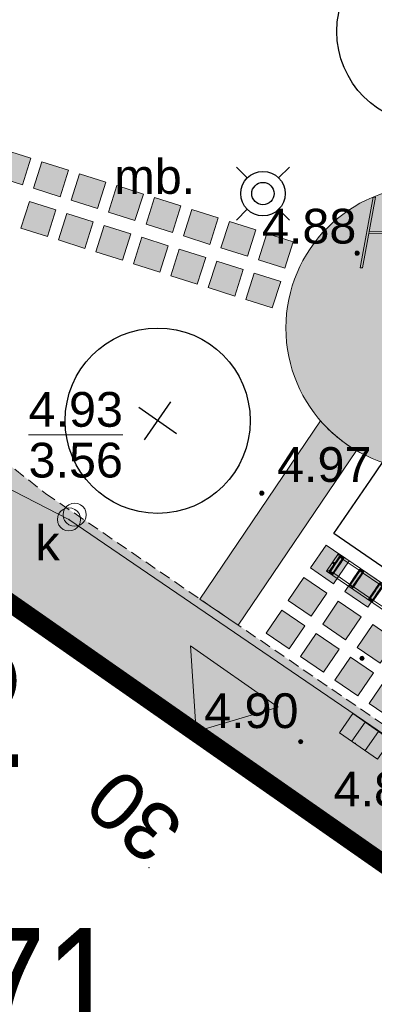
# Model space of a CAD drawing. Extents: x 5477758 to 5478333, y 5918235 to 5918502.
# Tile 52 of 130: x 5477919 to 5477927, y 5918360 to 5918381. Entities that reach past the tile are written whole.
import ezdxf
from ezdxf.enums import TextEntityAlignment as Align

# ---------------------------------------------------------------- set-up
doc = ezdxf.new("R2010")
doc.units = 0
doc.header["$LTSCALE"] = 0.25
doc.header["$PDSIZE"] = 0.75
doc.linetypes.add('budynki akt$0$DASHED', pattern=[19.05, 12.7, -6.35])
doc.linetypes.add('PRZER2-1', pattern=[3, 2, -1])
doc.layers.get('0').update_dxf_attribs({"linetype": 'CONTINUOUS', "lineweight": 13})
for name, color, linetype, lineweight in [('000_wejscia do budynków', 7, 'CONTINUOUS', 0), ('000_wymiarowanie ', 7, 'CONTINUOUS', 0), ('0_NAWIERZCHNIA MINERALNA', 43, 'CONTINUOUS', 0), ('0_NAWIERZCHNIA UTWARDZONA_CHODNIK', 254, 'CONTINUOUS', 0), ('0_podziały zieleni średniowysokiej i nasadzeń niskich', 7, 'CONTINUOUS', 0), ('0_PROJEKTOWANE ZABAWKI', 7, 'CONTINUOUS', 0), ('A_GRANICA OPRACOWANIA', 7, 'CONTINUOUS', 0), ('E_osw', 5, 'CONTINUOUS', 30), ('GEPADR', 252, 'CONTINUOUS', 18), ('GEPADR_O', 252, 'CONTINUOUS', 18), ('GESBZO', 252, 'CONTINUOUS', 50), ('GSPPRB', 252, 'CONTINUOUS', 20), ('GSSKOD', 252, 'PRZER2-1', 18), ('GSSKOD_O', 252, 'PRZER2-1', 18), ('GULKPR', 252, 'CONTINUOUS', 18), ('GUPIWZ', 252, 'CONTINUOUS', 18), ('GUPIWZ_O', 252, 'CONTINUOUS', 18), ('GUPKKS', 252, 'CONTINUOUS', 18), ('GUPKSD', 252, 'CONTINUOUS', 18), ('GUPPRZ', 252, 'CONTINUOUS', 18), ('GUPPRZ_O', 252, 'CONTINUOUS', 18), ('OT_Rzedna', 252, 'CONTINUOUS', 18), ('wysokosci', 252, 'CONTINUOUS', 18), ('ZZ_numer-inwentaryzacyjny', 5, 'CONTINUOUS', 25)]:
    doc.layers.add(name, color=color, linetype=linetype, lineweight=lineweight)
doc.layers.add('ZZ_PROJ-drzewa', color=7, linetype='CONTINUOUS')
doc.layers.add('ZZ_PROJ-obrys-rabaty', color=7, linetype='CONTINUOUS')
doc.styles.add('GEO-INFO', font='arial.ttf')
doc.styles.add('zielen', font='ARIALN.TTF', dxfattribs={"height": 2.5})

# ---------------------------------------------------------------- blocks, each defined once
blk = doc.blocks.new('POINT')
at = {"color": 0}
blk.add_point((0, 0), dxfattribs=at)
blk = doc.blocks.new('SUUS05')
at = {"color": 0}
blk.add_lwpolyline([(0.5, -0.25), (-0.5, -0.25), (-0.5, 0.25), (0.5, 0.25)], close=True, dxfattribs=at)
for points in [[(-0.175, -0.25), (-0.175, 0.25)], [(0.175, -0.25), (0.175, 0.25)]]:
    blk.add_lwpolyline(points, dxfattribs=at)
blk = doc.blocks.new('OTRN')
at = {"linetype": 'Continuous', "lineweight": 13}
blk.add_hatch(color=0, dxfattribs=at).paths.add_polyline_path([(0, -0.091, 1), (0, 0.091, 1)])
at = {"color": 0, "linetype": 'Continuous', "lineweight": 13}
blk.add_circle((0, 0), 0.0906, dxfattribs=at)
blk = doc.blocks.new('OKRAG_PELNY')
at = {"color": 0}
blk.add_lwpolyline([(0, 0.5), (0.12941, 0.482963), (0.25, 0.433013), (0.353553, 0.353553), (0.433013, 0.25), (0.482963, 0.12941), (0.5, 0), (0.482963, -0.12941), (0.433013, -0.25), (0.353553, -0.353553), (0.25, -0.433013), (0.12941, -0.482963), (0, -0.5), (-0.12941, -0.482963), (-0.25, -0.433013), (-0.353553, -0.353553), (-0.433013, -0.25), (-0.482963, -0.12941), (-0.5, 0), (-0.482963, 0.12941), (-0.433013, 0.25), (-0.353553, 0.353553), (-0.25, 0.433013), (-0.12941, 0.482963)], close=True, dxfattribs=at)
blk = doc.blocks.new('zw$2EFF')
at = {"lineweight": 18}
blk.add_hatch(color=256, dxfattribs=at).paths.add_polyline_path([(-0.771, 0.963), (0, 0), (0.77, 0.963)])
blk.add_lwpolyline([(-0.771, 0.963), (0.77, 0.963), (0, 0), (-0.771, 0.963)], dxfattribs=at)
blk = doc.blocks.new('zw$76AF')
at = {"color": 0}
for p, q in [((-227.1, 43.6), (-226.7, 43.2)), ((-227.1, 43.6), (-227.1, -2.4)), ((-226.7, 43.2), (-227.1, 43.6)), ((-50.9, 43.6), (-227.1, 43.6)), ((-222.5, 39), (-226.7, 43.2)), ((-226.7, 43.2), (-222.5, 39)), ((-51.3, 43.2), (-55.5, 39)), ((-55.5, 39), (-51.3, 43.2)), ((-51.3, 43.2), (-50.9, 43.6)), ((-50.9, 43.6), (-51.3, 43.2)), ((-50.9, -2.4), (-50.9, 43.6)), ((-222.5, 39), (-222.2, 38.7)), ((-222.2, 38.7), (-222.5, 39)), ((-222.2, 40.6), (-222.2, 28)), ((-222.2, 28), (-222.2, 21.7)), ((-222.2, 6.9), (-222.2, 21.7)), ((-220, 40.6), (-220, 41.4)), ((-214, 41.4), (-220, 41.4)), ((-220, 28), (-220, 40.6)), ((-214, 39.8), (-220, 39.8)), ((-214, 38.6), (-220, 38.6)), ((-220, 21.7), (-220, 28)), ((-220, 6.9), (-220, 21.7)), ((-214, 41.4), (-214, 40.6)), ((-214, 40.6), (-214, 28)), ((-214, 28), (-214, 21.7)), ((-214, 6.9), (-214, 21.7)), ((-211.8, 28), (-211.8, 40.6)), ((-170.2, 38.6), (-211.8, 38.6)), ((-211.8, 21.7), (-211.8, 28)), ((-211.8, 6.9), (-211.8, 21.7)), ((-170.2, 40.6), (-170.2, 28)), ((-170.2, 28), (-170.2, 21.7)), ((-170.2, 6.9), (-170.2, 21.7)), ((-168, 40.6), (-168, 41.4)), ((-162, 41.4), (-168, 41.4)), ((-168, 28), (-168, 40.6)), ((-162, 39.8), (-168, 39.8)), ((-162, 38.6), (-168, 38.6)), ((-168, 21.7), (-168, 28)), ((-168, 6.9), (-168, 21.7)), ((-162, 41.4), (-162, 40.6)), ((-162, 40.6), (-162, 28)), ((-162, 28), (-162, 21.7)), ((-162, 6.9), (-162, 21.7)), ((-159.8, 28), (-159.8, 40.6)), ((-118.2, 38.6), (-159.8, 38.6)), ((-159.8, 21.7), (-159.8, 28)), ((-159.8, 6.9), (-159.8, 21.7)), ((-118.2, 40.6), (-118.2, 28)), ((-118.2, 28), (-118.2, 21.7)), ((-118.2, 6.9), (-118.2, 21.7)), ((-116, 40.6), (-116, 41.4)), ((-110, 41.4), (-116, 41.4)), ((-116, 28), (-116, 40.6)), ((-110, 39.8), (-116, 39.8)), ((-110, 38.6), (-116, 38.6)), ((-116, 21.7), (-116, 28)), ((-116, 6.9), (-116, 21.7)), ((-110, 41.4), (-110, 40.6)), ((-110, 40.6), (-110, 28)), ((-110, 28), (-110, 21.7)), ((-110, 6.9), (-110, 21.7)), ((-107.8, 28), (-107.8, 40.6)), ((-66.2, 38.6), (-107.8, 38.6)), ((-107.8, 21.7), (-107.8, 28)), ((-107.8, 6.9), (-107.8, 21.7)), ((-66.2, 40.6), (-66.2, 28)), ((-66.2, 28), (-66.2, 21.7)), ((-66.2, 6.9), (-66.2, 21.7)), ((-64, 40.6), (-64, 41.4)), ((-58, 41.4), (-64, 41.4)), ((-64, 28), (-64, 40.6)), ((-58, 39.8), (-64, 39.8)), ((-58, 38.6), (-64, 38.6)), ((-64, 21.7), (-64, 28)), ((-64, 6.9), (-64, 21.7)), ((-58, 41.4), (-58, 40.6)), ((-58, 40.6), (-58, 28)), ((-58, 28), (-58, 21.7)), ((-58, 6.9), (-58, 21.7)), ((-55.8, 28), (-55.8, 40.6)), ((-55.8, 38.7), (-55.5, 39)), ((-55.5, 39), (-55.8, 38.7)), ((-55.8, 21.7), (-55.8, 28)), ((-55.8, 6.9), (-55.8, 21.7)), ((-226.7, -2), (-222.5, 2.2)), ((-222.5, 2.2), (-226.7, -2)), ((-222.2, 2.5), (-222.5, 2.2)), ((-222.5, 2.2), (-222.2, 2.5)), ((-222.2, 6.9), (-222.2, 0.6)), ((-220, 0.6), (-220, 6.9)), ((-220, 2.6), (-214, 2.6)), ((-214, 1.4), (-220, 1.4)), ((-220, -0.2), (-220, 0.6)), ((-214, 6.9), (-214, 0.6)), ((-214, 0.6), (-214, -0.2)), ((-211.8, 0.6), (-211.8, 6.9)), ((-211.8, 2.6), (-170.2, 2.6)), ((-170.2, 6.9), (-170.2, 0.6)), ((-168, 0.6), (-168, 6.9)), ((-168, 2.6), (-162, 2.6)), ((-162, 1.4), (-168, 1.4)), ((-168, -0.2), (-168, 0.6)), ((-162, 6.9), (-162, 0.6)), ((-162, 0.6), (-162, -0.2)), ((-159.8, 0.6), (-159.8, 6.9)), ((-159.8, 2.6), (-118.2, 2.6)), ((-118.2, 6.9), (-118.2, 0.6)), ((-116, 0.6), (-116, 6.9)), ((-116, 2.6), (-110, 2.6)), ((-110, 1.4), (-116, 1.4)), ((-116, -0.2), (-116, 0.6)), ((-110, 6.9), (-110, 0.6)), ((-110, 0.6), (-110, -0.2)), ((-107.8, 0.6), (-107.8, 6.9)), ((-107.8, 2.6), (-66.2, 2.6)), ((-66.2, 6.9), (-66.2, 0.6)), ((-64, 0.6), (-64, 6.9)), ((-64, 2.6), (-58, 2.6)), ((-58, 1.4), (-64, 1.4)), ((-64, -0.2), (-64, 0.6)), ((-58, 6.9), (-58, 0.6)), ((-58, 0.6), (-58, -0.2)), ((-55.8, 0.6), (-55.8, 6.9)), ((-55.5, 2.2), (-55.8, 2.5)), ((-55.8, 2.5), (-55.5, 2.2)), ((-55.5, 2.2), (-51.3, -2)), ((-51.3, -2), (-55.5, 2.2)), ((-226.7, -2), (-227.1, -2.4)), ((-227.1, -2.4), (-226.7, -2)), ((-227.1, -2.4), (-50.9, -2.4)), ((-214, -0.2), (-220, -0.2)), ((-162, -0.2), (-168, -0.2)), ((-110, -0.2), (-116, -0.2)), ((-58, -0.2), (-64, -0.2)), ((-50.9, -2.4), (-51.3, -2)), ((-51.3, -2), (-50.9, -2.4))]:
    blk.add_line(p, q, dxfattribs=at)
for centre in [(-224.6, 20.6), (-53.4, 20.6)]:
    blk.add_circle(centre, 1.6, dxfattribs=at)
for centre, start, end in [((-221.1, 40.6), 0, 180), ((-221.1, 28), 180, 0), ((-212.9, 40.6), 0, 180), ((-212.9, 28), 180, 0), ((-169.1, 40.6), 0, 180), ((-169.1, 28), 180, 0), ((-160.9, 40.6), 0, 180), ((-160.9, 28), 180, 0), ((-117.1, 40.6), 0, 180), ((-117.1, 28), 180, 0), ((-108.9, 40.6), 0, 180), ((-108.9, 28), 180, 0), ((-65.1, 40.6), 0, 180), ((-65.1, 28), 180, 0), ((-56.9, 40.6), 0, 180), ((-56.9, 28), 180, 0), ((-221.1, 0.6), 180, 0), ((-212.9, 0.6), 180, 0), ((-169.1, 0.6), 180, 0), ((-160.9, 0.6), 180, 0), ((-117.1, 0.6), 180, 0), ((-108.9, 0.6), 180, 0), ((-65.1, 0.6), 180, 0), ((-56.9, 0.6), 180, 0)]:
    blk.add_arc(centre, 1.1, start, end, dxfattribs=at)
blk = doc.blocks.new('zw$6B5E')
at = {"layer": 'E_osw', "color": 5}
for p, q in [((0.363, 0.041), (0.128, 0.275)), ((1.04, 0.041), (1.275, 0.275)), ((0.363, -0.637), (0.128, -0.871)), ((1.04, -0.637), (1.275, -0.871))]:
    blk.add_line(p, q, dxfattribs=at)
for radius in [0.479, 0.242]:
    blk.add_circle((0.702, -0.298), radius, dxfattribs=at)
blk = doc.blocks.new('D4')
at = {"layer": 'ZZ_PROJ-drzewa'}
for p, q in [((0, -0.5), (0, 0.5)), ((0.5, 0), (-0.5, 0))]:
    blk.add_line(p, q, dxfattribs=at)
blk.add_circle((0, 0), 2, dxfattribs=at)
blk = doc.blocks.new('ławko-huśtawka_mk')
at = {"layer": '0_PROJEKTOWANE ZABAWKI'}
for points in [[(5469763.277, 5921607.051), (5469763.022, 5921608.581)], [(5469763.022, 5921608.581), (5469763.072, 5921608.581)], [(5469763.327, 5921607.051), (5469763.072, 5921608.581)], [(5469765.526, 5921607.051), (5469765.781, 5921608.581)], [(5469765.577, 5921607.051), (5469765.832, 5921608.581)], [(5469765.781, 5921608.581), (5469765.832, 5921608.581)], [(5469763.497, 5921608.166), (5469765.357, 5921608.166), (5469765.357, 5921607.466), (5469763.497, 5921607.466), (5469763.497, 5921608.166)], [(5469763.196, 5921607.841), (5469765.658, 5921607.841)], [(5469763.204, 5921607.791), (5469765.649, 5921607.791)], [(5469763.277, 5921607.051), (5469763.327, 5921607.051)], [(5469765.526, 5921607.051), (5469765.577, 5921607.051)]]:
    blk.add_lwpolyline(points, dxfattribs=at)

msp = doc.modelspace()

# ---------------------------------------------------------------- hatches: boundary and pattern name
at = {"lineweight": 0}
for points in [[(5477919.4, 5918378.394), (5477919.218, 5918377.822), (5477918.646, 5918378.004), (5477918.828, 5918378.576)], [(5477920.21, 5918378.137), (5477920.028, 5918377.565), (5477919.456, 5918377.747), (5477919.638, 5918378.319)], [(5477921.02, 5918377.879), (5477920.838, 5918377.308), (5477920.267, 5918377.489), (5477920.448, 5918378.061)], [(5477921.83, 5918377.622), (5477921.648, 5918377.05), (5477921.077, 5918377.232), (5477921.258, 5918377.804)], [(5477922.64, 5918377.365), (5477922.459, 5918376.793), (5477921.887, 5918376.975), (5477922.068, 5918377.546)], [(5477919.937, 5918377.279), (5477919.756, 5918376.707), (5477919.184, 5918376.889), (5477919.366, 5918377.461)], [(5477923.45, 5918377.107), (5477923.269, 5918376.535), (5477922.697, 5918376.717), (5477922.879, 5918377.289)], [(5477920.748, 5918377.022), (5477920.566, 5918376.45), (5477919.994, 5918376.632), (5477920.176, 5918377.203)], [(5477921.558, 5918376.764), (5477921.376, 5918376.192), (5477920.804, 5918376.374), (5477920.986, 5918376.946)], [(5477924.26, 5918376.85), (5477924.079, 5918376.278), (5477923.507, 5918376.46), (5477923.689, 5918377.032)], [(5477922.368, 5918376.507), (5477922.186, 5918375.935), (5477921.614, 5918376.117), (5477921.796, 5918376.689)], [(5477925.071, 5918376.592), (5477924.889, 5918376.021), (5477924.317, 5918376.202), (5477924.499, 5918376.774)], [(5477923.178, 5918376.249), (5477922.996, 5918375.678), (5477922.424, 5918375.859), (5477922.606, 5918376.431)], [(5477923.988, 5918375.992), (5477923.806, 5918375.42), (5477923.234, 5918375.602), (5477923.416, 5918376.174)], [(5477924.798, 5918375.735), (5477924.616, 5918375.163), (5477924.044, 5918375.345), (5477924.226, 5918375.916)], [(5477925.78, 5918370.048), (5477926.276, 5918369.71), (5477925.937, 5918369.214), (5477925.442, 5918369.553)], [(5477926.523, 5918369.541), (5477927.019, 5918369.203), (5477926.681, 5918368.707), (5477926.185, 5918369.045)], [(5477925.301, 5918369.346), (5477925.797, 5918369.008), (5477925.458, 5918368.512), (5477924.963, 5918368.851)], [(5477926.044, 5918368.839), (5477926.54, 5918368.501), (5477926.202, 5918368.005), (5477925.706, 5918368.343)], [(5477924.822, 5918368.644), (5477925.317, 5918368.306), (5477924.979, 5918367.81), (5477924.484, 5918368.148)], [(5477926.788, 5918368.332), (5477927.283, 5918367.993), (5477926.945, 5918367.498), (5477926.45, 5918367.836)], [(5477925.565, 5918368.137), (5477926.061, 5918367.799), (5477925.723, 5918367.303), (5477925.227, 5918367.641)], [(5477926.309, 5918367.63), (5477926.804, 5918367.291), (5477926.466, 5918366.796), (5477925.971, 5918367.134)], [(5477927.052, 5918367.122), (5477927.548, 5918366.784), (5477927.21, 5918366.288), (5477926.714, 5918366.627)]]:
    msp.add_hatch(color=254, dxfattribs=at).paths.add_polyline_path(points)
at = {"layer": '0_NAWIERZCHNIA MINERALNA', "transparency": 33554636}
for points in [[(5477931.027, 5918374.733, 1), (5477924.911, 5918374.733, 1)], [(5477925.66, 5918372.728, 0.082685), (5477926.434, 5918372.088), (5477923.879, 5918368.319), (5477923.053, 5918368.883)]]:
    msp.add_hatch(color=256, dxfattribs=at).paths.add_polyline_path(points)
at = {"layer": '0_NAWIERZCHNIA UTWARDZONA_CHODNIK', "transparency": 33554636}
msp.add_hatch(color=256, dxfattribs=at).paths.add_polyline_path([(5477913.305, 5918381.377), (5477913.587, 5918381.118), (5477914.71, 5918380.022), (5477915.305, 5918379.04), (5477915.475, 5918378.759), (5477916.459, 5918376.427), (5477917.761, 5918373.34), (5477918.755, 5918371.916), (5477919.712, 5918371.162), (5477919.923, 5918371.018), (5477937.351, 5918359.126), (5477940.619, 5918356.896), (5477939.869, 5918356.504), (5477938.795, 5918354.966), (5477916.444, 5918370.588), (5477916.433, 5918371.286), (5477914.46, 5918376.682), (5477914.426, 5918376.774), (5477913.752, 5918378.047), (5477912.428, 5918379.542), (5477911.642, 5918380.121)])

# ---------------------------------------------------------------- linework, layer by layer
for points in [[(5477919.4, 5918378.394), (5477919.218, 5918377.822), (5477918.646, 5918378.004), (5477918.828, 5918378.576), (5477919.4, 5918378.394)], [(5477920.21, 5918378.137), (5477920.028, 5918377.565), (5477919.456, 5918377.747), (5477919.638, 5918378.319), (5477920.21, 5918378.137)], [(5477921.02, 5918377.879), (5477920.838, 5918377.308), (5477920.267, 5918377.489), (5477920.448, 5918378.061), (5477921.02, 5918377.879)], [(5477921.83, 5918377.622), (5477921.648, 5918377.05), (5477921.077, 5918377.232), (5477921.258, 5918377.804), (5477921.83, 5918377.622)], [(5477922.64, 5918377.365), (5477922.459, 5918376.793), (5477921.887, 5918376.975), (5477922.068, 5918377.546), (5477922.64, 5918377.365)], [(5477919.937, 5918377.279), (5477919.756, 5918376.707), (5477919.184, 5918376.889), (5477919.366, 5918377.461), (5477919.937, 5918377.279)], [(5477923.45, 5918377.107), (5477923.269, 5918376.535), (5477922.697, 5918376.717), (5477922.879, 5918377.289), (5477923.45, 5918377.107)], [(5477920.748, 5918377.022), (5477920.566, 5918376.45), (5477919.994, 5918376.632), (5477920.176, 5918377.203), (5477920.748, 5918377.022)], [(5477921.558, 5918376.764), (5477921.376, 5918376.192), (5477920.804, 5918376.374), (5477920.986, 5918376.946), (5477921.558, 5918376.764)], [(5477924.26, 5918376.85), (5477924.079, 5918376.278), (5477923.507, 5918376.46), (5477923.689, 5918377.032), (5477924.26, 5918376.85)], [(5477922.368, 5918376.507), (5477922.186, 5918375.935), (5477921.614, 5918376.117), (5477921.796, 5918376.689), (5477922.368, 5918376.507)], [(5477925.071, 5918376.592), (5477924.889, 5918376.021), (5477924.317, 5918376.202), (5477924.499, 5918376.774), (5477925.071, 5918376.592)], [(5477923.178, 5918376.249), (5477922.996, 5918375.678), (5477922.424, 5918375.859), (5477922.606, 5918376.431), (5477923.178, 5918376.249)], [(5477923.988, 5918375.992), (5477923.806, 5918375.42), (5477923.234, 5918375.602), (5477923.416, 5918376.174), (5477923.988, 5918375.992)], [(5477924.798, 5918375.735), (5477924.616, 5918375.163), (5477924.044, 5918375.345), (5477924.226, 5918375.916), (5477924.798, 5918375.735)], [(5477925.78, 5918370.048), (5477926.276, 5918369.71), (5477925.937, 5918369.214), (5477925.442, 5918369.553), (5477925.78, 5918370.048)], [(5477926.523, 5918369.541), (5477927.019, 5918369.203), (5477926.681, 5918368.707), (5477926.185, 5918369.045), (5477926.523, 5918369.541)], [(5477925.301, 5918369.346), (5477925.797, 5918369.008), (5477925.458, 5918368.512), (5477924.963, 5918368.851), (5477925.301, 5918369.346)], [(5477926.044, 5918368.839), (5477926.54, 5918368.501), (5477926.202, 5918368.005), (5477925.706, 5918368.343), (5477926.044, 5918368.839)], [(5477924.822, 5918368.644), (5477925.317, 5918368.306), (5477924.979, 5918367.81), (5477924.484, 5918368.148), (5477924.822, 5918368.644)], [(5477926.788, 5918368.332), (5477927.283, 5918367.993), (5477926.945, 5918367.498), (5477926.45, 5918367.836), (5477926.788, 5918368.332)], [(5477925.565, 5918368.137), (5477926.061, 5918367.799), (5477925.723, 5918367.303), (5477925.227, 5918367.641), (5477925.565, 5918368.137)], [(5477926.309, 5918367.63), (5477926.804, 5918367.291), (5477926.466, 5918366.796), (5477925.971, 5918367.134), (5477926.309, 5918367.63)], [(5477927.052, 5918367.122), (5477927.548, 5918366.784), (5477927.21, 5918366.288), (5477926.714, 5918366.627), (5477927.052, 5918367.122)]]:
    msp.add_lwpolyline(points)
at = {"layer": '0_podziały zieleni średniowysokiej i nasadzeń niskich'}
msp.add_lwpolyline([(5477925.66, 5918372.728, 0.082685), (5477926.434, 5918372.088), (5477923.879, 5918368.319), (5477923.053, 5918368.883), (5477925.66, 5918372.728)], format="xyb", dxfattribs=at)
msp.add_circle((5477927.969, 5918374.733), 3.058, dxfattribs=at)
at = {"layer": 'A_GRANICA OPRACOWANIA', "color": 1, "linetype": 'budynki akt$0$DASHED', "ltscale": 0.1, "const_width": 0.4}
msp.add_lwpolyline([(5477939.869, 5918356.504), (5477940.619, 5918356.896), (5477942.101, 5918363.93), (5477943.898, 5918372.463), (5477938.811, 5918375.814), (5477939.356, 5918376.864), (5477927.622, 5918384.214), (5477926.949, 5918383.275), (5477923.735, 5918385.254), (5477924.621, 5918386.867), (5477922.565, 5918387.972), (5477915.954, 5918383.377), (5477911.642, 5918380.121), (5477912.501, 5918379.46), (5477913.835, 5918377.89), (5477914.426, 5918376.774), (5477916.433, 5918371.286), (5477916.349, 5918370.613), (5477938.795, 5918354.966), (5477939.869, 5918356.504)], dxfattribs=at)
at = {"layer": 'GESBZO', "linetype": 'Continuous', "lineweight": 50}
msp.add_lwpolyline([(5477912.816, 5918360.152), (5477918.892, 5918368.876), (5477953.955, 5918344.371)], dxfattribs=at)
at = {"layer": 'GSPPRB', "linetype": 'Continuous', "lineweight": 20}
msp.add_point((5477919.712, 5918371.162), dxfattribs=at)
at = {"layer": 'GSSKOD', "linetype": 'PRZER2-1', "lineweight": 18, "ltscale": 0.5}
for points in [[(5477913.664, 5918381.047), (5477914.71, 5918380.022), (5477915.475, 5918378.759), (5477917.761, 5918373.34), (5477918.755, 5918371.916), (5477919.712, 5918371.162)], [(5477919.712, 5918371.162), (5477940.619, 5918356.896), (5477940.505, 5918356.73), (5477940.956, 5918356.429), (5477953.729, 5918347.096), (5477954.44, 5918347.914), (5477955.591, 5918347.853), (5477957.953, 5918351.321), (5477957.936, 5918351.88), (5477956.696, 5918352.617), (5477959.044, 5918356.623), (5477959.921, 5918356.195), (5477958.394, 5918353.802), (5477959.543, 5918353.087)], [(5477953.955, 5918344.371), (5477918.892, 5918368.876), (5477912.816, 5918360.152), (5477909.863, 5918355.582), (5477916.678, 5918350.56), (5477917.405, 5918351.474), (5477927.496, 5918344.442), (5477926.88, 5918343.51), (5477932.252, 5918339.779), (5477929.362, 5918324.071), (5477935.927, 5918319.225), (5477938.124, 5918320.534), (5477940.031, 5918323.232), (5477938.216, 5918324.426), (5477940.878, 5918328.21), (5477941.747, 5918327.531), (5477940.015, 5918324.991), (5477941.068, 5918324.27)]]:
    msp.add_lwpolyline(points, dxfattribs=at)
at = {"layer": 'GULKPR', "linetype": 'Continuous', "lineweight": 18}
for points in [[(5477920.222, 5918370.601), (5477910.49, 5918375.599)], [(5477947.198, 5918352.15), (5477940.709, 5918356.642), (5477920.222, 5918370.601)]]:
    msp.add_lwpolyline(points, dxfattribs=at)
at = {"layer": 'GUPPRZ_O', "linetype": 'Continuous', "lineweight": 9, "flags": 128}
msp.add_lwpolyline([(5477919.349, 5918372.427), (5477921.387, 5918372.427)], dxfattribs=at)
at = {"layer": 'ZZ_PROJ-obrys-rabaty'}
msp.add_lwpolyline([(5477930.399, 5918367.237), (5477925.949, 5918370.296), (5477926.737, 5918371.451), (5477927.002, 5918371.832, 0.198048), (5477929.328, 5918371.994), (5477931.029, 5918368.161)], format="xyb", close=True, dxfattribs=at)

# ---------------------------------------------------------------- block references
at = {"layer": '000_wejscia do budynków', "lineweight": 0, "xscale": -1.5, "yscale": 1.5, "zscale": 1.5, "rotation": 325.048567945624}
msp.add_blockref('zw$2EFF', (5477922.969, 5918366.027), dxfattribs=at)
at = {"layer": '000_wymiarowanie ', "color": 1, "lineweight": 30, "xscale": -1, "rotation": 178.9774547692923}
msp.add_blockref('ławko-huśtawka_mk', (114710.593, 11936654.079), dxfattribs=at)
at = {"layer": '0_PROJEKTOWANE ZABAWKI', "xscale": 0.01, "yscale": 0.01, "zscale": 0.01, "rotation": 325.6914742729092}
msp.add_blockref('zw$76AF', (5477927.68, 5918368.224), dxfattribs=at)
at = {"layer": 'E_osw'}
msp.add_blockref('zw$6B5E', (5477923.713, 5918377.929), dxfattribs=at)
at = {"layer": 'GEPADR', "lineweight": 18}
msp.add_blockref('POINT', (5477921.95, 5918363.086), dxfattribs=at)
at = {"layer": 'GUPIWZ', "lineweight": 18, "xscale": 0.5, "yscale": 0.5}
msp.add_blockref('OKRAG_PELNY', (5477920.345, 5918370.702), dxfattribs=at)
at = {"layer": 'GUPKKS', "lineweight": 18, "rotation": 325.1378026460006}
msp.add_blockref('SUUS05', (5477926.625, 5918365.918), dxfattribs=at)
at = {"layer": 'GUPKSD', "xscale": 0.5, "yscale": 0.5}
msp.add_blockref('OKRAG_PELNY', (5477920.222, 5918370.601), dxfattribs=at)
at = {"layer": 'GUPKSD', "lineweight": 18, "xscale": 0.5, "yscale": 0.5}
msp.add_blockref('POINT', (5477920.222, 5918370.601), dxfattribs=at)
at = {"layer": 'GUPPRZ', "lineweight": 18}
for p in [(5477920.222, 5918370.601), (5477926.411, 5918365.768)]:
    msp.add_blockref('POINT', p, dxfattribs=at)
at = {"layer": 'OT_Rzedna', "color": 7, "linetype": 'Continuous', "xscale": 0.5, "yscale": 0.5, "zscale": 0.5}
for p in [(5477926.45, 5918376.346), (5477924.389, 5918371.167), (5477926.556, 5918367.602), (5477925.231, 5918365.805)]:
    msp.add_blockref('OTRN', p, dxfattribs=at)
at = {"layer": 'ZZ_PROJ-drzewa', "lineweight": 30, "rotation": 325.0426754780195}
for p in [(5477928.012, 5918381.132), (5477922.139, 5918372.731)]:
    msp.add_blockref('D4', p, dxfattribs=at)

# ---------------------------------------------------------------- texts
at = {"layer": 'GEPADR_O', "linetype": 'Continuous', "lineweight": 0, "style": 'GEO-INFO'}
msp.add_text('30', height=1.25, rotation=138.8823, dxfattribs=at).set_placement((5477921.95, 5918363.086), align=Align.TOP_LEFT)
at = {"layer": 'GSSKOD_O', "linetype": 'Continuous', "lineweight": 0, "style": 'GEO-INFO'}
msp.add_text('mb.', height=0.75, dxfattribs=at).set_placement((5477922.077, 5918378.016), align=Align.MIDDLE)
at = {"layer": 'GUPIWZ_O', "linetype": 'Continuous', "lineweight": 0, "style": 'GEO-INFO'}
msp.add_text('k', height=0.75, dxfattribs=at).set_placement((5477920.022, 5918369.72), align=Align.RIGHT)
at = {"layer": 'GUPPRZ_O', "linetype": 'Continuous', "lineweight": 0, "style": 'GEO-INFO'}
for s, p in [('4.93', (5477919.349, 5918372.6)), ('3.56', (5477919.349, 5918371.505))]:
    msp.add_text(s, height=0.75, dxfattribs=at).set_placement(p)
msp.add_text('4.86', height=0.75, dxfattribs=at).set_placement((5477925.941, 5918364.781), align=Align.MIDDLE_LEFT)
at = {"layer": 'wysokosci', "style": 'GEO-INFO'}
for s, p in [('4.88', (5477924.394, 5918377.303)), ('4.97', (5477924.72, 5918372.16)), ('4.90', (5477923.144, 5918366.848))]:
    msp.add_text(s, height=0.75, dxfattribs=at).set_placement(p, align=Align.TOP_LEFT)
at = {"layer": 'wysokosci', "color": 7, "style": 'GEO-INFO'}
for s, p in [('4.88', (5477924.394, 5918377.303)), ('4.97', (5477924.72, 5918372.16)), ('4.90', (5477923.144, 5918366.848))]:
    msp.add_text(s, height=0.75, dxfattribs=at).set_placement(p, align=Align.TOP_LEFT)
at = {"layer": 'ZZ_numer-inwentaryzacyjny', "linetype": 'Continuous', "char_height": 2.5, "width": 3.31586, "attachment_point": 1, "style": 'zielen'}
for s, insert in [('72', (5477916.077, 5918367.759)), ('71', (5477918.123, 5918361.781))]:
    msp.add_mtext(s, dxfattribs=dict(at, insert=insert))

doc.saveas('drawing.dxf')
